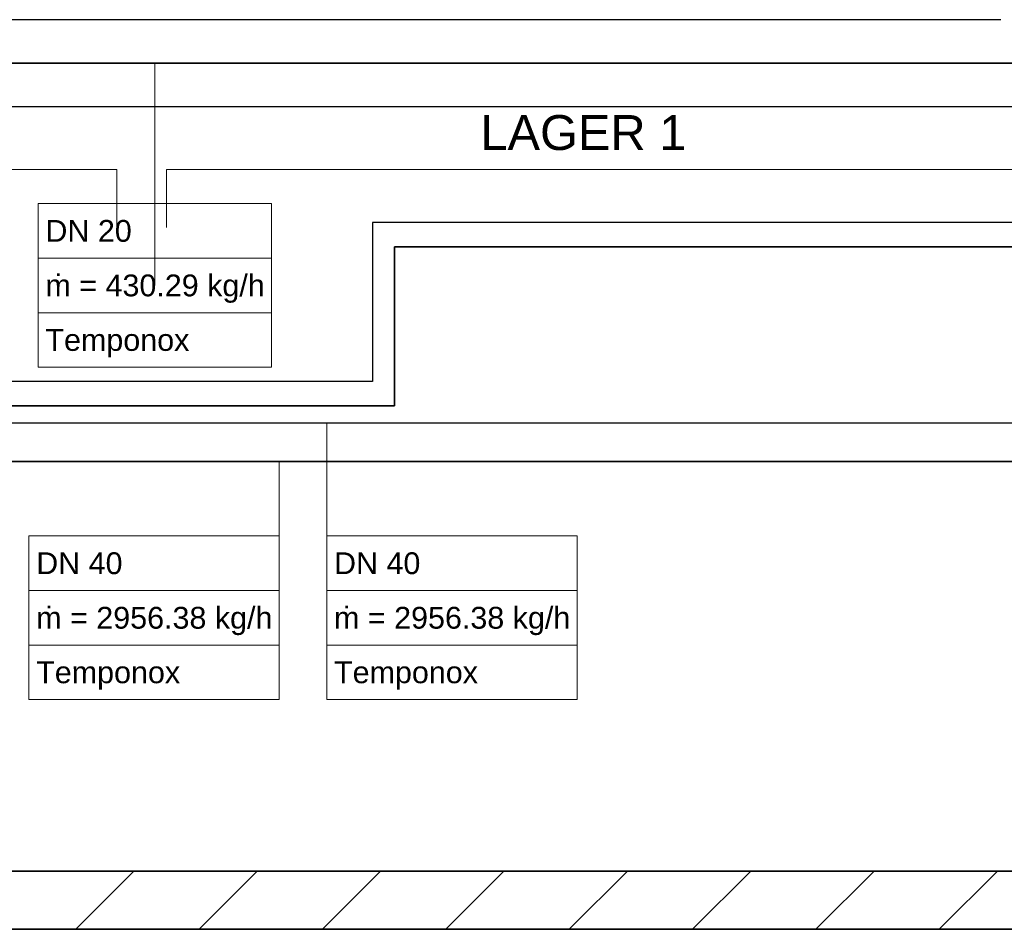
# Model space of a CAD drawing. Extents: x 635 to 1785, y -95 to 499.
# Tile 95 of 110: x 1288 to 1356, y 41 to 103. Entities that reach past the tile are written whole.
import ezdxf
from ezdxf.lldxf.tags import DXFTag

# ---------------------------------------------------------------- set-up
doc = ezdxf.new("R2010")
doc.units = 0
doc.layers.get('0').update_dxf_attribs({"lineweight": 35})
for name, color, linetype, lineweight, true_color in [('A_Wand_allgemein', 7, 'Continuous', 35, 0x585858), ('H_Ruecklauf', 5, 'Continuous', 35, 0x0000ff), ('H_Ruecklauf_Beschriftung', 5, 'Continuous', 18, 0x0000ff), ('H_Vorlauf', 1, 'Continuous', 25, 0xff0000), ('H_Vorlauf_Beschriftung', 1, 'Continuous', 18, 0xff0000), ('L_Klimageraet', 7, 'Continuous', 35, 0xababab)]:
    doc.layers.add(name, color=color, linetype=linetype, lineweight=lineweight, true_color=true_color)
doc.layers.add('Raumnummerierung', color=7, linetype='Continuous', lineweight=18)
doc.styles.get("Standard").update_dxf_attribs({"font": 'arial.ttf'})
tags = doc.linetypes.add('fein_strichliert', pattern=[4, 1, -2, 1]).pattern_tags.tags
tags[8:9] = [DXFTag(74, 4), DXFTag(75, 0), DXFTag(340, '0'), DXFTag(46, 0.0), DXFTag(50, 0.0), DXFTag(44, 0.0), DXFTag(45, 0.0)]
tags[6:7] = [DXFTag(74, 4), DXFTag(75, 0), DXFTag(340, '0'), DXFTag(46, 0.0), DXFTag(50, 0.0), DXFTag(44, 0.0), DXFTag(45, 0.0)]
tags[4:5] = [DXFTag(74, 4), DXFTag(75, 0), DXFTag(340, '0'), DXFTag(46, 0.0), DXFTag(50, 0.0), DXFTag(44, 0.0), DXFTag(45, 0.0)]

# ---------------------------------------------------------------- blocks, each defined once
blk = doc.blocks.new('Wand-A06HSUH0NL', base_point=(713.182, 40.907))
at = {"color": 0, "linetype": 'ByBlock', "lineweight": -2, "ltscale": 0.35}
for p, q in [((1203.924, 44.907), (1519.374, 44.907)), ((713.182, 40.907), (1519.374, 40.907))]:
    blk.add_line(p, q, dxfattribs=at)
at = {"color": 0, "lineweight": -2}
for p, q in [((1291.656, 40.907), (1295.656, 44.907)), ((1300.142, 40.907), (1304.142, 44.907)), ((1308.627, 40.907), (1312.627, 44.907)), ((1317.112, 40.907), (1321.112, 44.907)), ((1325.598, 40.907), (1329.598, 44.907)), ((1334.083, 40.907), (1338.083, 44.907)), ((1342.568, 40.907), (1346.568, 44.907)), ((1351.053, 40.907), (1355.053, 44.907))]:
    blk.add_line(p, q, dxfattribs=at)
blk = doc.blocks.new('Bauteilbeschriftung-A06HSVW6NL', base_point=(1288.439, 56.702))
at = {"color": 0, "linetype": 'ByBlock', "lineweight": -2, "ltscale": 0.18}
blk.add_line((1305.656, 62.327), (1305.656, 73.082), dxfattribs=at)
at = {"color": 0, "lineweight": -2}
for p, q in [((1288.439, 67.952), (1305.656, 67.952)), ((1288.439, 56.702), (1288.439, 67.952)), ((1305.656, 67.952), (1305.656, 56.702)), ((1288.439, 64.202), (1305.656, 64.202)), ((1288.439, 60.452), (1305.656, 60.452)), ((1305.656, 56.702), (1288.439, 56.702))]:
    blk.add_line(p, q, dxfattribs=at)
at = {"color": 0, "linetype": 'ByBlock', "lineweight": -2, "ltscale": 0.18, "char_height": 1.5, "attachment_point": 1}
for s, insert in [('{\\fArial;DN 40}', (1288.939, 66.827)), ('{\\fArial;ṁ = 2956.38 kg/h}', (1288.939, 63.077)), ('{\\fArial;Temponox}', (1288.939, 59.327))]:
    blk.add_mtext(s, dxfattribs=dict(at, insert=insert))
blk = doc.blocks.new('Bauteilbeschriftung-A06HSVW8NL', base_point=(1308.924, 56.702))
at = {"color": 0, "linetype": 'ByBlock', "lineweight": -2, "ltscale": 0.18}
blk.add_line((1308.924, 62.327), (1308.924, 75.714), dxfattribs=at)
at = {"color": 0, "lineweight": -2}
for p, q in [((1308.924, 67.952), (1326.141, 67.952)), ((1308.924, 56.702), (1308.924, 67.952)), ((1326.141, 67.952), (1326.141, 56.702)), ((1308.924, 64.202), (1326.141, 64.202)), ((1308.924, 60.452), (1326.141, 60.452)), ((1326.141, 56.702), (1308.924, 56.702))]:
    blk.add_line(p, q, dxfattribs=at)
at = {"color": 0, "linetype": 'ByBlock', "lineweight": -2, "ltscale": 0.18, "char_height": 1.5, "attachment_point": 1}
for s, insert in [('{\\fArial;DN 40}', (1309.424, 66.827)), ('{\\fArial;ṁ = 2956.38 kg/h}', (1309.424, 63.077)), ('{\\fArial;Temponox}', (1309.424, 59.327))]:
    blk.add_mtext(s, dxfattribs=dict(at, insert=insert))
blk = doc.blocks.new('Teilstrecke-A06HSVWCNL', base_point=(1187.608, 66.388))
at = {"color": 0, "linetype": 'ByBlock', "lineweight": -2, "ltscale": 0.25}
blk.add_line((1411.535, 97.449), (1187.758, 97.449), dxfattribs=at)
blk = doc.blocks.new('Teilstrecke-A06HSVWQNL', base_point=(1190.608, 65.513))
at = {"color": 0, "linetype": 'ByBlock', "lineweight": -2, "ltscale": 0.35}
blk.add_line((1416.535, 100.449), (1190.758, 100.449), dxfattribs=at)
blk = doc.blocks.new('Bauteilbeschriftung-A06HSVWWNL', base_point=(1289.075, 79.553))
at = {"color": 0, "linetype": 'ByBlock', "lineweight": -2, "ltscale": 0.18}
blk.add_line((1297.101, 85.178), (1297.101, 100.449), dxfattribs=at)
at = {"color": 0, "lineweight": -2}
for p, q in [((1289.075, 90.803), (1305.126, 90.803)), ((1289.075, 79.553), (1289.075, 90.803)), ((1305.126, 90.803), (1305.126, 79.553)), ((1289.075, 87.053), (1305.126, 87.053)), ((1289.075, 83.303), (1305.126, 83.303)), ((1305.126, 79.553), (1289.075, 79.553))]:
    blk.add_line(p, q, dxfattribs=at)
at = {"color": 0, "linetype": 'ByBlock', "lineweight": -2, "ltscale": 0.18, "char_height": 1.5, "attachment_point": 1}
for s, insert in [('{\\fArial;DN 20}', (1289.575, 89.678)), ('{\\fArial;ṁ = 430.29 kg/h}', (1289.575, 85.928)), ('{\\fArial;Temponox}', (1289.575, 82.178))]:
    blk.add_mtext(s, dxfattribs=dict(at, insert=insert))
blk = doc.blocks.new('Teilstrecke-A06HSW1CNL', base_point=(1236.995, 103.299))
at = {"color": 0, "linetype": 'ByBlock', "lineweight": -2, "ltscale": 0.25}
blk.add_line((1355.273, 103.449), (1237.145, 103.449), dxfattribs=at)
blk = doc.blocks.new('Teilstrecke-A06HSW42NL', base_point=(1216.204, 78.429))
at = {"color": 0, "linetype": 'ByBlock', "lineweight": -2, "ltscale": 0.25}
for p, q in [((1398.508, 89.5), (1312.075, 89.5)), ((1312.075, 89.5), (1312.075, 78.579)), ((1312.075, 78.579), (1216.354, 78.579))]:
    blk.add_line(p, q, dxfattribs=at)
blk = doc.blocks.new('Teilstrecke-A06HSW44NL', base_point=(1216.204, 76.751))
at = {"color": 0, "linetype": 'ByBlock', "lineweight": -2, "ltscale": 0.35}
for p, q in [((1395.662, 87.822), (1313.587, 87.822)), ((1313.587, 87.822), (1313.587, 76.901)), ((1313.587, 76.901), (1216.354, 76.901))]:
    blk.add_line(p, q, dxfattribs=at)

msp = doc.modelspace()

# ---------------------------------------------------------------- linework, layer by layer
at = {"layer": 'H_Ruecklauf', "linetype": 'fein_strichliert', "ltscale": 0.35}
msp.add_line((1376.064, 73.082), (1261.297, 73.082), dxfattribs=at)
at = {"layer": 'H_Vorlauf', "ltscale": 0.25}
msp.add_line((1378.148, 75.714), (1258.297, 75.714), dxfattribs=at)
at = {"layer": 'Raumnummerierung', "ltscale": 0.18}
for p, q in [((1294.493, 93.154), (1204.611, 93.154)), ((1294.493, 93.154), (1294.493, 89.154)), ((1297.909, 93.154), (1297.909, 89.154)), ((1297.909, 93.154), (1507.352, 93.154))]:
    msp.add_line(p, q, dxfattribs=at)

# ---------------------------------------------------------------- block references
at = {"layer": 'A_Wand_allgemein', "ltscale": 0.35}
msp.add_blockref('Wand-A06HSUH0NL', (713.182, 40.907), dxfattribs=at)
at = {"layer": 'H_Ruecklauf', "linetype": 'fein_strichliert', "ltscale": 0.35}
for name, p in [('Teilstrecke-A06HSVWQNL', (1190.608, 65.513)), ('Teilstrecke-A06HSW44NL', (1216.204, 76.751))]:
    msp.add_blockref(name, p, dxfattribs=at)
at = {"layer": 'H_Ruecklauf_Beschriftung', "ltscale": 0.18}
for name, p in [('Bauteilbeschriftung-A06HSVWWNL', (1289.075, 79.553)), ('Bauteilbeschriftung-A06HSVW6NL', (1288.439, 56.702))]:
    msp.add_blockref(name, p, dxfattribs=at)
at = {"layer": 'H_Vorlauf', "ltscale": 0.25}
for name, p in [('Teilstrecke-A06HSW1CNL', (1236.995, 103.299)), ('Teilstrecke-A06HSVWCNL', (1187.608, 66.388)), ('Teilstrecke-A06HSW42NL', (1216.204, 78.429))]:
    msp.add_blockref(name, p, dxfattribs=at)
at = {"layer": 'H_Vorlauf_Beschriftung', "ltscale": 0.18}
msp.add_blockref('Bauteilbeschriftung-A06HSVW8NL', (1308.924, 56.702), dxfattribs=at)

# ---------------------------------------------------------------- texts
at = {"layer": 'L_Klimageraet', "color": 7, "ltscale": 0.35, "insert": (1319.491, 96.89), "char_height": 2.4, "attachment_point": 1}
msp.add_mtext('{\\fArial;LAGER 1}', dxfattribs=at)

doc.saveas('drawing.dxf')
